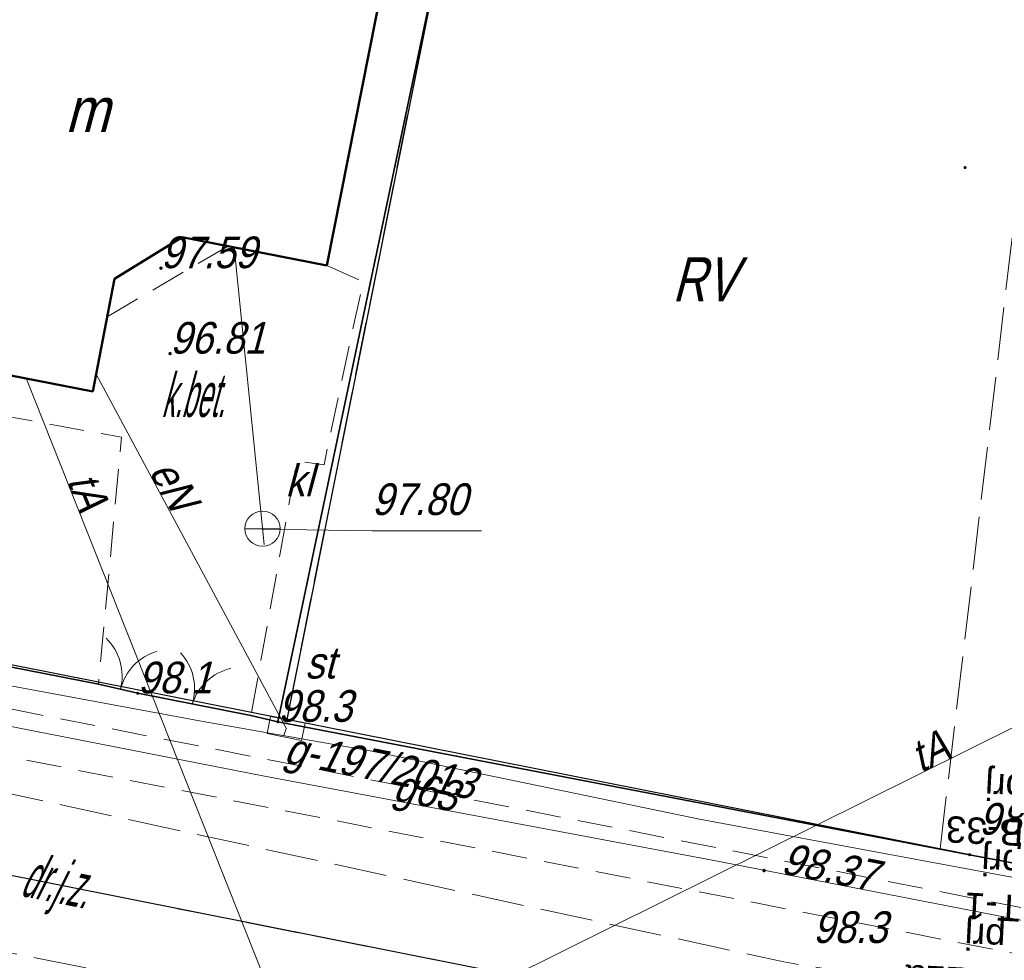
# Model space of a CAD drawing. Extents: x 6530721 to 6531385, y 5978377 to 5979143.
# Tile 32 of 146: x 6530848 to 6530876, y 5978938 to 5978965. Entities that reach past the tile are written whole.
import ezdxf
from ezdxf.enums import TextEntityAlignment as Align

# ---------------------------------------------------------------- set-up
doc = ezdxf.new("R2010")
doc.units = 0
for name, pattern in [('AB_rokocin 2014-08-13 AC2004$0$1.0_0.5', [1.5, 1, -0.5]), ('AB_rokocin 2014-08-13 AC2004$0$1.5_0.5', [2, 1.5, -0.5]), ('AB_rokocin 2014-08-13 AC2004$0$l217_500', [2, 1.5, -0.5]), ('AB_rokocin 2014-08-13 AC2004$0$l219_500', [0]), ('AB_rokocin 2014-08-13 AC2004$0$mz1.0_0.5', [1.5, 1, -0.5])]:
    doc.linetypes.add(name, pattern=pattern)
for name, color, linetype, lineweight in [('AB-wymiarowa', 7, 'Continuous', 30), ('AB_rokocin 2014-08-13 AC2004$0$203-Punkt załamania granicy działki nie stabilizowany', 7, 'Continuous', 18), ('AB_rokocin 2014-08-13 AC2004$0$209-Opis konturu klasyfikacyjnego', 7, 'Continuous', 18), ('AB_rokocin 2014-08-13 AC2004$0$217-Granica konturu klasyfikcyjnego', 7, 'Continuous', 18), ('AB_rokocin 2014-08-13 AC2004$0$219-Linia granicy', 7, 'Continuous', 18), ('AB_rokocin 2014-08-13 AC2004$0$312-Budynek', 7, 'Continuous', 18), ('AB_rokocin 2014-08-13 AC2004$0$312-Numer ewidencyjny budynku-Atr124', 7, 'Continuous', 18), ('AB_rokocin 2014-08-13 AC2004$0$432-Jezdnia', 7, 'Continuous', 18), ('AB_rokocin 2014-08-13 AC2004$0$433-Chodnik', 7, 'Continuous', 18), ('AB_rokocin 2014-08-13 AC2004$0$622-Punkt rzędnej przewodu-SKPOD', 7, 'Continuous', 18), ('AB_rokocin 2014-08-13 AC2004$0$622-Punkt rzędnej przewodu-SKPOD-Atr2', 7, 'Continuous', 18), ('AB_rokocin 2014-08-13 AC2004$0$623-Punkt rzędnej przewodu-SGPOD', 7, 'Continuous', 18), ('AB_rokocin 2014-08-13 AC2004$0$623-Punkt rzędnej przewodu-SGPOD-Atr3', 7, 'Continuous', 18), ('AB_rokocin 2014-08-13 AC2004$0$905-Brama w ogrodzeniu', 7, 'Continuous', 18), ('AB_rokocin 2014-08-13 AC2004$0$chodnik (powierzchnia)', 7, 'Continuous', 18), ('AB_rokocin 2014-08-13 AC2004$0$jezdnia (powierzchnia)', 7, 'Continuous', 18), ('AB_rokocin 2014-08-13 AC2004$0$ogrodzenie trwałe (linia)', 7, 'Continuous', 18), ('AB_rokocin 2014-08-13 AC2004$0$osadnik kanalizacji lokalnej (dół Chambeau) (powierzchnia)-SK - symbol', 7, 'Continuous', 18), ('AB_rokocin 2014-08-13 AC2004$0$osadnik kanalizacji lokalnej (dół Chambeau) (powierzchnia)-SK - symbol-Atr17', 7, 'Continuous', 18), ('AB_rokocin 2014-08-13 AC2004$0$osadnik kanalizacji lokalnej (dół Chambeau) (powierzchnia)-SK - symbol-Atr2', 7, 'Continuous', 18), ('AB_rokocin 2014-08-13 AC2004$0$przewód elektroenergetyczny (linia)-SEPOD', 7, 'Continuous', 18), ('AB_rokocin 2014-08-13 AC2004$0$przewód elektroenergetyczny (linia)-SEPOD-Atr1', 7, 'Continuous', 18), ('AB_rokocin 2014-08-13 AC2004$0$przewód gazowy (linia)-SG', 7, 'Continuous', 18), ('AB_rokocin 2014-08-13 AC2004$0$przewód gazowy (linia)-SG-Atr1', 7, 'Continuous', 18), ('AB_rokocin 2014-08-13 AC2004$0$przewód gazowy - projektowany (linia)-SG', 7, 'Continuous', 18), ('AB_rokocin 2014-08-13 AC2004$0$przewód gazowy - projektowany (linia)-SG-Atr1', 7, 'Continuous', 18), ('AB_rokocin 2014-08-13 AC2004$0$przewód kanalizacyjny (linia)-SK', 7, 'Continuous', 18), ('AB_rokocin 2014-08-13 AC2004$0$przewód kanalizacyjny - projektowany (linia)-SK', 7, 'Continuous', 18), ('AB_rokocin 2014-08-13 AC2004$0$przewód telekomunikacyjny (linia)-STPOD', 7, 'Continuous', 18), ('AB_rokocin 2014-08-13 AC2004$0$przewód telekomunikacyjny (linia)-STPOD-Atr1', 7, 'Continuous', 18), ('AB_rokocin 2014-08-13 AC2004$0$punkt wysokościowy naturalny', 7, 'Continuous', 18), ('AB_rokocin 2014-08-13 AC2004$0$punkt wysokościowy naturalny-Atr2', 7, 'Continuous', 18), ('AB_rokocin 2014-08-13 AC2004$0$szafa sterownicza (punkt)-SE', 7, 'Continuous', 18), ('AB_rokocin 2014-08-13 AC2004$0$szafa sterownicza (punkt)-SE-Atr17', 7, 'Continuous', 18)]:
    doc.layers.add(name, color=color, linetype=linetype, lineweight=lineweight)
for name, color, linetype in [('gaPionowe', 7, 'Continuous'), ('zzz.ga.oz_pion_kontur', 7, 'Continuous'), ('zzz.ga.oz_pion_wypelnienie', 7, 'Continuous'), ('zzz.gaVSDodTekst', 7, 'Continuous'), ('zzz.gaVSDomyslna', 7, 'Continuous'), ('zzz.gaVSNazwa', 7, 'Continuous'), ('zzz.gaVSStan', 7, 'Continuous'), ('zzz.gaVSWielkość', 7, 'Continuous')]:
    doc.layers.add(name, color=color, linetype=linetype)
doc.styles.add('AB_rokocin 2014-08-13 AC2004$0$Standard', font='txt')
doc.styles.add('GA4-ATR-TEXT', font='arial.ttf', dxfattribs={"width": 0.9})
doc.styles.add('GA4-SIGN-TEXT', font='GA_OZ_PION.ttf')
doc.linetypes.add('AB_rokocin 2014-08-13 AC2004$0$902-500', pattern='A,3.75,0,[1,ksztalty.shx,S=0.5,R=0,X=0,Y=0],3.75', length=7.5)

# ---------------------------------------------------------------- blocks, each defined once
blk = doc.blocks.new('z.ga4.B_wyp_0')
at = {"linetype": 'ByBlock', "lineweight": -2}
h = blk.add_hatch(color=0, dxfattribs=at)
h.paths.add_polyline_path([(-400, 400, 1), (400, 400, 1)])
h.paths.add_polyline_path([(320, 400, -1), (-320, 400, -1)], flags=16)
at = {"color": 0, "linetype": 'ByBlock', "lineweight": -2}
blk.add_circle((0, 400), 400, dxfattribs=at)
blk = doc.blocks.new('z.ga4.B_wyp_1')
at = {"layer": 'zzz.ga.oz_pion_wypelnienie'}
blk.add_hatch(color=0, dxfattribs=at).paths.add_polyline_path([(320, 400, 1), (-320, 400, 1)])
blk = doc.blocks.new('B-33-59150501382-vs')
at = {"layer": 'zzz.gaVSDomyslna', "color": 10, "lineweight": 0, "xscale": 0.75, "yscale": 0.75}
blk.add_blockref('z.ga4.B_wyp_0', (0, 0), dxfattribs=at)
at = {"layer": 'zzz.gaVSDomyslna', "color": 7, "lineweight": 0, "true_color": 0xffffff, "xscale": 0.75, "yscale": 0.75}
blk.add_blockref('z.ga4.B_wyp_1', (0, 0), dxfattribs=at)
at = {"layer": 'zzz.gaVSDodTekst', "style": 'GA4-ATR-TEXT', "flags": 1}
blk.add_attdef('AddText', (0, 0), '', height=1, dxfattribs=at)
at = {"layer": 'zzz.gaVSDomyslna', "color": 18, "true_color": 0x000000, "style": 'GA4-SIGN-TEXT'}
blk.add_text('30', height=270, dxfattribs=at).set_placement((0, 165), align=Align.CENTER)
at = {"layer": 'zzz.gaVSDomyslna', "style": 'GA4-ATR-TEXT', "flags": 1}
for tag in ['Width', 'Position', 'Height', 'Route']:
    blk.add_attdef(tag, (0, 0), '', height=1, dxfattribs=at)
at = {"layer": 'zzz.gaVSNazwa', "style": 'GA4-ATR-TEXT'}
blk.add_attdef('Name', (400, 375), '', height=150, dxfattribs=at)
at = {"layer": 'zzz.gaVSStan', "style": 'GA4-ATR-TEXT'}
blk.add_attdef('State', (400, 120), '', height=150, dxfattribs=at)
at = {"layer": 'zzz.gaVSWielkość', "style": 'GA4-ATR-TEXT', "flags": 1}
blk.add_attdef('Size', (0, 0), '', height=1, dxfattribs=at)
blk = doc.blocks.new('z.ga4.gaBgrCorner')
at = {"layer": 'zzz.ga.oz_pion_wypelnienie'}
blk.add_hatch(color=0, dxfattribs=at).paths.add_polyline_path([(0, 1, 0.414214), (-1, 0), (0, 0)])
at = {"layer": 'zzz.ga.oz_pion_kontur', "color": 0}
blk.add_arc((0, 0), 1, 90, 180, dxfattribs=at)
blk = doc.blocks.new('z.ga4.gaBgrFrame')
blk.add_hatch(color=0).paths.add_polyline_path([(0.5, 1), (-0.5, 1), (-0.5, 0), (0.5, 0)])
at = {"color": 0}
blk.add_line((0.5, 1), (-0.5, 1), dxfattribs=at)
blk = doc.blocks.new('T-1-59150600812-vs')
at = {"layer": 'zzz.gaVSDomyslna', "color": 18, "true_color": 0x000000, "const_width": 10}
blk.add_lwpolyline([(0, 5), (271.3, 5, 0.414214), (296.3, 30), (296.3, 220, 0.414214), (271.3, 245), (-271.3, 245, 0.414214), (-296.3, 220), (-296.3, 30, 0.414214), (-271.3, 5), (0, 5)], format="xyb", dxfattribs=at)
at = {"layer": 'zzz.gaVSDomyslna', "color": 50, "lineweight": 0}
for name, p, xscale, yscale in [('z.ga4.gaBgrCorner', (-271.3, 220), 30, 30), ('z.ga4.gaBgrFrame', (0, 125), 542.5604110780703, 125), ('z.ga4.gaBgrFrame', (0, 125), 542.5604110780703, -125)]:
    blk.add_blockref(name, p, dxfattribs=dict(at, xscale=xscale, yscale=yscale))
at = {"layer": 'zzz.gaVSDomyslna', "color": 50, "lineweight": 0, "yscale": 30}
for name, p, xscale, rotation in [('z.ga4.gaBgrCorner', (271.3, 220), 30, 270), ('z.ga4.gaBgrFrame', (-271.3, 125), 190, 90), ('z.ga4.gaBgrFrame', (271.3, 125), 190, 270), ('z.ga4.gaBgrCorner', (-271.3, 30), 30, 90), ('z.ga4.gaBgrCorner', (271.3, 30), 30, 180)]:
    blk.add_blockref(name, p, dxfattribs=dict(at, xscale=xscale, rotation=rotation))
at = {"layer": 'zzz.gaVSDodTekst', "style": 'GA4-ATR-TEXT', "flags": 1}
blk.add_attdef('AddText', (0, 0), '', height=1, dxfattribs=at)
at = {"layer": 'zzz.gaVSDomyslna', "color": 18, "true_color": 0x000000, "style": 'GA4-SIGN-TEXT'}
blk.add_text('20 m', height=132, dxfattribs=at).set_placement((0, 59), align=Align.CENTER)
at = {"layer": 'zzz.gaVSDomyslna', "style": 'GA4-ATR-TEXT', "flags": 1}
for tag in ['Width', 'Position', 'Height', 'Route']:
    blk.add_attdef(tag, (0, 0), '', height=1, dxfattribs=at)
at = {"layer": 'zzz.gaVSNazwa', "style": 'GA4-ATR-TEXT'}
blk.add_attdef('Name', (401.3, 200), '', height=150, dxfattribs=at)
at = {"layer": 'zzz.gaVSStan', "style": 'GA4-ATR-TEXT'}
blk.add_attdef('State', (401.3, -55), '', height=150, dxfattribs=at)
at = {"layer": 'zzz.gaVSWielkość', "style": 'GA4-ATR-TEXT', "flags": 1}
blk.add_attdef('Size', (0, 0), '', height=1, dxfattribs=at)
blk = doc.blocks.new('z.ga4.A_wyp_0')
at = {"color": 0, "linetype": 'Continuous', "lineweight": 0, "const_width": 30}
blk.add_lwpolyline([(356.5, 15), (-356.5, 15, -0.563712), (-391, 72.1), (-33.8, 690.9, -0.563661), (32.9, 692.3), (390.2, 73.5, -0.577186), (356.5, 15)], format="xyb", close=True, dxfattribs=at)
at = {"color": 0, "linetype": 'Continuous', "lineweight": 0}
blk.add_point((0, 725.4), dxfattribs=at)
blk = doc.blocks.new('z.ga4.A_wyp_1')
at = {"layer": 'zzz.ga.oz_pion_wypelnienie', "linetype": 'ByBlock', "lineweight": 0}
h = blk.add_hatch(color=0, dxfattribs=at)
edge = h.paths.add_edge_path()
edge.add_line((0, 30), (-356.5, 30))
edge.add_arc((-356.5, 54), 24, 211.17906, 270, ccw=False)
edge.add_arc((-356.5, 54), 24, 153.00562, 211.17906, ccw=False)
edge.add_line((-377.9, 64.9), (-20, 684.8))
edge.add_arc((-1.5, 674.1), 21.3, 87.60384, 150, ccw=False)
edge.add_arc((-1.8, 668.2), 27.3, 35.9661, 87.60384, ccw=False)
edge.add_line((20.3, 684.2), (378, 64.6))
edge.add_arc((359.5, 53.9), 21.4, -33.53983, 30.00266, ccw=False)
edge.add_arc((354.7, 57.1), 27.1, 272.94187, 326.46017, ccw=False)
edge.add_line((356.1, 30), (0, 30))
at = {"layer": 'zzz.ga.oz_pion_wypelnienie', "color": 0, "linetype": 'ByBlock', "lineweight": 0}
blk.add_lwpolyline([(0, 30), (-356.5, 30, -0.262443), (-377, 41.6, -0.259425), (-377.9, 64.9), (-20, 684.8, -0.279187), (-0.6, 695.4, -0.229204), (20.3, 684.2), (378, 64.6, -0.284586), (377.4, 42.1, -0.237857), (356.1, 30)], format="xyb", close=True, dxfattribs=at)
blk.add_point((0, 725.4), dxfattribs=at)
blk = doc.blocks.new('z.ga4.A-11a_1')
at = {"linetype": 'Continuous', "lineweight": 0}
blk.add_hatch(color=0, dxfattribs=at).paths.add_polyline_path([(315, 135), (225, 135, -0.168192), (85.9, 183.2), (53.9, 207.1, 0.332503), (-53.9, 207.1), (-85.9, 183.2, -0.168192), (-225, 135), (-315, 135), (-315, 90), (315, 90)])
blk = doc.blocks.new('A-11a-59150639148-vs')
at = {"layer": 'zzz.gaVSDomyslna', "color": 10, "lineweight": 0, "xscale": 0.8333333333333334, "yscale": 0.8333333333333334}
blk.add_blockref('z.ga4.A_wyp_0', (0, 0), dxfattribs=at)
at = {"layer": 'zzz.gaVSDomyslna', "color": 50, "lineweight": 0, "xscale": 0.8333333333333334, "yscale": 0.8333333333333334}
blk.add_blockref('z.ga4.A_wyp_1', (0, 0), dxfattribs=at)
at = {"layer": 'zzz.gaVSDomyslna', "color": 18, "lineweight": 0, "true_color": 0x000000, "xscale": 0.8333333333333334, "yscale": 0.8333333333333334}
blk.add_blockref('z.ga4.A-11a_1', (0, 0), dxfattribs=at)
at = {"layer": 'zzz.gaVSDodTekst', "style": 'GA4-ATR-TEXT', "flags": 1}
blk.add_attdef('AddText', (0, 0), '', height=1, dxfattribs=at)
at = {"layer": 'zzz.gaVSDomyslna', "style": 'GA4-ATR-TEXT', "flags": 1}
for tag in ['Width', 'Height', 'Position', 'Route']:
    blk.add_attdef(tag, (0, 0), '', height=1, dxfattribs=at)
at = {"layer": 'zzz.gaVSNazwa', "style": 'GA4-ATR-TEXT'}
blk.add_attdef('Name', (475, 377.259375), '', height=150, dxfattribs=at)
at = {"layer": 'zzz.gaVSStan', "style": 'GA4-ATR-TEXT'}
blk.add_attdef('State', (475, 122.259375), '', height=150, dxfattribs=at)
at = {"layer": 'zzz.gaVSWielkość', "style": 'GA4-ATR-TEXT', "flags": 1}
blk.add_attdef('Size', (0, 0), '', height=1, dxfattribs=at)
blk = doc.blocks.new('AB_rokocin 2014-08-13 AC2004$0$905')
at = {"color": 0, "linetype": 'Continuous', "lineweight": 0}
for centre, start, end in [((-1.5, 0), 0, 60), ((1.5, 0), 120, 180)]:
    blk.add_arc(centre, 1.5, start, end, dxfattribs=at)
blk = doc.blocks.new('AB_rokocin 2014-08-13 AC2004$0$PW01')
at = {"linetype": 'Continuous', "lineweight": 13}
h = blk.add_hatch(color=0, dxfattribs=at)
edge = h.paths.add_edge_path()
edge.add_arc((0, 0), 0.045, 0, 360)
blk = doc.blocks.new('AB_rokocin 2014-08-13 AC2004$0$621')
at = {"linetype": 'Continuous', "lineweight": 0}
h = blk.add_hatch(color=0, dxfattribs=at)
edge = h.paths.add_edge_path()
edge.add_arc((0, 0), 0.05, 0, 360)
blk = doc.blocks.new('AB_rokocin 2014-08-13 AC2004$0$US07')
at = {"color": 0, "linetype": 'Continuous', "lineweight": 13}
for q in [(-0.5, 0), (0.5, 0)]:
    blk.add_line((0, 0), q, dxfattribs=at)
blk.add_circle((0, 0), 0.5, dxfattribs=at)
blk = doc.blocks.new('AB_rokocin 2014-08-13 AC2004$0$US19')
at = {"color": 0, "linetype": 'Continuous', "lineweight": 13}
for p, q in [((-0.5, -0.25), (-0.5, 0.25)), ((-0.5, 0.25), (0.5, 0.25)), ((0.5, -0.25), (0.5, 0.25)), ((-0.5, -0.25), (0.5, -0.25))]:
    blk.add_line(p, q, dxfattribs=at)
blk = doc.blocks.new('AB_rokocin 2014-08-13 AC2004$0$203')
at = {"linetype": 'Continuous', "lineweight": 0}
h = blk.add_hatch(color=0, dxfattribs=at)
edge = h.paths.add_edge_path()
edge.add_arc((0, 0), 0.045, 0, 360)
blk = doc.blocks.new('AB_rokocin 2014-08-13 AC2004')
at = {"layer": 'AB_rokocin 2014-08-13 AC2004$0$217-Granica konturu klasyfikcyjnego', "color": 3, "linetype": 'AB_rokocin 2014-08-13 AC2004$0$l217_500', "lineweight": 18, "flags": 128}
for points in [[(6530855.44, 5978945.29), (6530860.74, 5978971.82)], [(6530855.44, 5978945.29), (6530860.74, 5978971.82)], [(6530874.03, 5978941.61), (6530877.39, 5978970.1)], [(6530781.718, 5978953.945), (6530896.92, 5978931.04)], [(6530781.718, 5978953.945), (6530896.92, 5978931.04)], [(6530835.77, 5978949.18), (6530855.44, 5978945.29)], [(6530835.77, 5978949.18), (6530855.44, 5978945.29)], [(6530855.44, 5978945.29), (6530874.03, 5978941.61)], [(6530874.03, 5978941.61), (6530889.72, 5978938.5)]]:
    blk.add_lwpolyline(points, dxfattribs=at)
at = {"layer": 'AB_rokocin 2014-08-13 AC2004$0$219-Linia granicy', "color": 92, "linetype": 'AB_rokocin 2014-08-13 AC2004$0$l219_500', "lineweight": 30, "flags": 128}
for points in [[(6530860.74, 5978971.82), (6530855.44, 5978945.29)], [(6530860.74, 5978971.82), (6530855.44, 5978945.29)], [(6530896.92, 5978931.04), (6530781.718, 5978953.945)], [(6530896.92, 5978931.04), (6530781.718, 5978953.945)], [(6530855.44, 5978945.29), (6530835.77, 5978949.18)], [(6530855.44, 5978945.29), (6530835.77, 5978949.18)], [(6530889.72, 5978938.5), (6530855.44, 5978945.29)]]:
    blk.add_lwpolyline(points, dxfattribs=at)
at = {"layer": 'AB_rokocin 2014-08-13 AC2004$0$312-Budynek', "color": 250, "linetype": 'Continuous', "lineweight": 50, "flags": 128}
for points in [[(6530858.18, 5978966.29), (6530856.58, 5978958.2)], [(6530852.46, 5978959), (6530850.54, 5978957.82)], [(6530856.58, 5978958.2), (6530852.46, 5978959)], [(6530850.54, 5978957.82), (6530849.92, 5978954.61)], [(6530849.92, 5978954.61), (6530841.31, 5978956.29)]]:
    blk.add_lwpolyline(points, dxfattribs=at)
at = {"layer": 'AB_rokocin 2014-08-13 AC2004$0$chodnik (powierzchnia)', "color": 252, "linetype": 'AB_rokocin 2014-08-13 AC2004$0$mz1.0_0.5', "lineweight": 18, "flags": 128}
for points in [[(6530850.33, 5978956.74), (6530853.75, 5978958.74)], [(6530856.58, 5978958.2), (6530857.61, 5978957.73), (6530856.5, 5978952.53), (6530855.73, 5978952.64), (6530854.42, 5978945.4)], [(6530841.31, 5978956.29), (6530839.92, 5978956.76), (6530839.75, 5978955.32), (6530850.74, 5978953.31), (6530850.08, 5978946.29)]]:
    blk.add_lwpolyline(points, dxfattribs=at)
at = {"layer": 'AB_rokocin 2014-08-13 AC2004$0$jezdnia (powierzchnia)', "color": 252, "linetype": 'AB_rokocin 2014-08-13 AC2004$0$1.5_0.5', "lineweight": 18, "flags": 128}
for points in [[(6530782.067, 5978954.705), (6530788.82, 5978953.31), (6530801.41, 5978951.87), (6530814.78, 5978949.01), (6530840.83, 5978944.64), (6530869.58, 5978938.39), (6530893.95, 5978934.39), (6530893.53, 5978929.35), (6530868.54, 5978934.5)], [(6530840.4, 5978940.07), (6530868.54, 5978934.5)]]:
    blk.add_lwpolyline(points, dxfattribs=at)
at = {"layer": 'AB_rokocin 2014-08-13 AC2004$0$ogrodzenie trwałe (linia)', "color": 252, "linetype": 'AB_rokocin 2014-08-13 AC2004$0$902-500', "lineweight": 35, "flags": 128}
for points in [[(6530855.19, 5978945.22), (6530854.42, 5978945.4), (6530851.2, 5978946.03), (6530850.08, 5978946.29), (6530838.43, 5978948.57), (6530835.47, 5978949.11), (6530836.03, 5978950.99), (6530845.47, 5978998.01), (6530865.06, 5978994.08)], [(6530889.52, 5978938.44), (6530877.95, 5978940.86), (6530874.87, 5978941.44), (6530855.19, 5978945.22), (6530860.73, 5978971.55)]]:
    blk.add_lwpolyline(points, dxfattribs=at)
at = {"layer": 'AB_rokocin 2014-08-13 AC2004$0$osadnik kanalizacji lokalnej (dół Chambeau) (powierzchnia)-SK - symbol-Atr2', "color": 34, "linetype": 'ByBlock', "flags": 128}
blk.add_lwpolyline([(6530854.76, 5978950.7), (6530857.86, 5978950.65), (6530860.977, 5978950.65)], dxfattribs=at)
at = {"layer": 'AB_rokocin 2014-08-13 AC2004$0$przewód elektroenergetyczny (linia)-SEPOD', "color": 1, "linetype": 'Continuous', "lineweight": 18, "flags": 128}
for points in [[(6530900.73, 5978967.56), (6530901.14, 5978967.52), (6530900.37, 5978961.11), (6530899.64, 5978952.13), (6530899.01, 5978945.3), (6530890.02, 5978937.95), (6530876.99, 5978940.63), (6530867.18, 5978942.45), (6530857.81, 5978944.39), (6530853.06, 5978945.23), (6530846.24, 5978946.49), (6530840.56, 5978947.61), (6530833.52, 5978949.16), (6530826.12, 5978950.56), (6530818.83, 5978951.97), (6530815.97, 5978952.55)], [(6530850.02, 5978955.11), (6530855.43, 5978945.02)], [(6530855.36, 5978944.83), (6530855.42, 5978945.03)]]:
    blk.add_lwpolyline(points, dxfattribs=at)
at = {"layer": 'AB_rokocin 2014-08-13 AC2004$0$przewód gazowy (linia)-SG', "color": 40, "linetype": 'Continuous', "lineweight": 18, "flags": 128}
blk.add_lwpolyline([(6530908.69, 5978941.64), (6530897.27, 5978942.29), (6530889.75, 5978936.97), (6530867.5, 5978941.29), (6530854.81, 5978943.67), (6530833.5, 5978947.84), (6530817.69, 5978950.87), (6530815.48, 5978944.28), (6530799.21, 5978947.35), (6530788.64, 5978949.6), (6530780.75, 5978951.24)], dxfattribs=at)
at = {"layer": 'AB_rokocin 2014-08-13 AC2004$0$przewód gazowy - projektowany (linia)-SG', "color": 52, "linetype": 'AB_rokocin 2014-08-13 AC2004$0$1.0_0.5', "lineweight": 18, "flags": 128}
blk.add_lwpolyline([(6530908.79, 5978941.17), (6530896.87, 5978942.43), (6530890.36, 5978937.18), (6530817.89, 5978951.42), (6530815.19, 5978943.35), (6530809.41, 5978944.59), (6530809.62, 5978945.56), (6530780.95, 5978951.48)], dxfattribs=at)
at = {"layer": 'AB_rokocin 2014-08-13 AC2004$0$przewód kanalizacyjny (linia)-SK', "color": 34, "linetype": 'Continuous', "lineweight": 18, "flags": 128}
blk.add_lwpolyline([(6530853.94, 5978958.72), (6530854.8, 5978950.26)], dxfattribs=at)
at = {"layer": 'AB_rokocin 2014-08-13 AC2004$0$przewód kanalizacyjny - projektowany (linia)-SK', "color": 32, "linetype": 'AB_rokocin 2014-08-13 AC2004$0$1.0_0.5', "lineweight": 18, "flags": 128}
blk.add_lwpolyline([(6530786.21, 5978956.22), (6530888.47, 5978936.22), (6530896.21, 5978937.55)], dxfattribs=at)
at = {"layer": 'AB_rokocin 2014-08-13 AC2004$0$przewód telekomunikacyjny (linia)-STPOD', "color": 30, "linetype": 'Continuous', "lineweight": 18, "flags": 128}
for points in [[(6530855.94, 5978935.05), (6530848.04, 5978954.94)], [(6530855.94, 5978935.05), (6530884.99, 5978949.47), (6530885.75, 5978953.21)]]:
    blk.add_lwpolyline(points, dxfattribs=at)
at = {"layer": 'AB_rokocin 2014-08-13 AC2004$0$203-Punkt załamania granicy działki nie stabilizowany', "color": 7, "linetype": 'Continuous', "lineweight": 18, "rotation": 171.887}
blk.add_blockref('AB_rokocin 2014-08-13 AC2004$0$203', (6530855.44, 5978945.29), dxfattribs=at)
at = {"layer": 'AB_rokocin 2014-08-13 AC2004$0$622-Punkt rzędnej przewodu-SKPOD', "color": 32, "linetype": 'Continuous', "lineweight": 18}
for p, rotation in [((6530851.86, 5978958.12), 359.7409999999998), ((6530852.12, 5978955.69), 359.74)]:
    blk.add_blockref('AB_rokocin 2014-08-13 AC2004$0$621', p, dxfattribs=dict(at, rotation=rotation))
at = {"layer": 'AB_rokocin 2014-08-13 AC2004$0$623-Punkt rzędnej przewodu-SGPOD', "color": 52, "linetype": 'Continuous', "lineweight": 18, "rotation": 349.0119999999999}
blk.add_blockref('AB_rokocin 2014-08-13 AC2004$0$621', (6530869.02, 5978940.99), dxfattribs=at)
at = {"layer": 'AB_rokocin 2014-08-13 AC2004$0$905-Brama w ogrodzeniu', "color": 252, "linetype": 'Continuous', "lineweight": 35}
for p, rotation in [((6530850.71, 5978946.15), 345.7419999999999), ((6530852.75, 5978945.72), 342.778)]:
    blk.add_blockref('AB_rokocin 2014-08-13 AC2004$0$905', p, dxfattribs=dict(at, rotation=rotation))
at = {"layer": 'AB_rokocin 2014-08-13 AC2004$0$osadnik kanalizacji lokalnej (dół Chambeau) (powierzchnia)-SK - symbol', "color": 7, "linetype": 'Continuous', "lineweight": 18, "rotation": 0.039}
blk.add_blockref('AB_rokocin 2014-08-13 AC2004$0$US07', (6530854.75, 5978950.71), dxfattribs=at)
at = {"layer": 'AB_rokocin 2014-08-13 AC2004$0$punkt wysokościowy naturalny', "color": 7, "linetype": 'Continuous', "lineweight": 13}
for p in [(6530874.74, 5978960.98), (6530851.2, 5978946.03), (6530855.19, 5978945.22), (6530874.87, 5978941.44)]:
    blk.add_blockref('AB_rokocin 2014-08-13 AC2004$0$PW01', p, dxfattribs=at)
at = {"layer": 'AB_rokocin 2014-08-13 AC2004$0$szafa sterownicza (punkt)-SE', "color": 7, "linetype": 'Continuous', "lineweight": 18, "rotation": 348.645}
blk.add_blockref('AB_rokocin 2014-08-13 AC2004$0$US19', (6530855.42, 5978945.03), dxfattribs=at)
at = {"layer": 'AB_rokocin 2014-08-13 AC2004$0$209-Opis konturu klasyfikacyjnego', "color": 3, "linetype": 'Continuous', "lineweight": 20, "style": 'AB_rokocin 2014-08-13 AC2004$0$Standard', "oblique": 15, "width": 0.785}
blk.add_text('RV', height=1.25, dxfattribs=at).set_placement((6530866.41, 5978957.18))
at = {"layer": 'AB_rokocin 2014-08-13 AC2004$0$312-Numer ewidencyjny budynku-Atr124', "color": 7, "linetype": 'ByBlock', "lineweight": 20, "style": 'AB_rokocin 2014-08-13 AC2004$0$Standard', "oblique": 15, "width": 0.896}
blk.add_text('m', height=1.25, dxfattribs=at).set_placement((6530849.76, 5978962.62), align=Align.MIDDLE_CENTER)
at = {"layer": 'AB_rokocin 2014-08-13 AC2004$0$432-Jezdnia', "color": 7, "linetype": 'Continuous', "lineweight": 20, "style": 'AB_rokocin 2014-08-13 AC2004$0$Standard', "oblique": 15, "width": 0.467}
blk.add_text('dr.j.z.', height=1.25, rotation=348.553, dxfattribs=at).set_placement((6530847.83, 5978940.28))
at = {"layer": 'AB_rokocin 2014-08-13 AC2004$0$433-Chodnik', "color": 252, "linetype": 'Continuous', "lineweight": 20, "style": 'AB_rokocin 2014-08-13 AC2004$0$Standard', "oblique": 15, "width": 0.438}
blk.add_text('k.bet.', height=1.25, dxfattribs=at).set_placement((6530851.87, 5978953.89))
at = {"layer": 'AB_rokocin 2014-08-13 AC2004$0$622-Punkt rzędnej przewodu-SKPOD-Atr2', "color": 32, "linetype": 'ByBlock', "lineweight": 20, "style": 'AB_rokocin 2014-08-13 AC2004$0$Standard', "oblique": 15, "width": 0.9}
for s, p in [('97.59', (6530851.86, 5978958.12)), ('96.81', (6530852.12, 5978955.69))]:
    blk.add_text(s, height=0.9, dxfattribs=at).set_placement(p)
at = {"layer": 'AB_rokocin 2014-08-13 AC2004$0$623-Punkt rzędnej przewodu-SGPOD-Atr3', "color": 52, "linetype": 'ByBlock', "lineweight": 20, "style": 'AB_rokocin 2014-08-13 AC2004$0$Standard', "oblique": 15, "width": 0.9}
blk.add_text('98.37', height=0.9, rotation=349.012, dxfattribs=at).set_placement((6530869.47, 5978940.91))
at = {"layer": 'AB_rokocin 2014-08-13 AC2004$0$osadnik kanalizacji lokalnej (dół Chambeau) (powierzchnia)-SK - symbol-Atr17', "color": 7, "linetype": 'ByBlock', "lineweight": 20, "style": 'AB_rokocin 2014-08-13 AC2004$0$Standard', "oblique": 15, "width": 0.9}
blk.add_text('kl', height=0.9, dxfattribs=at).set_placement((6530855.4, 5978951.63))
at = {"layer": 'AB_rokocin 2014-08-13 AC2004$0$osadnik kanalizacji lokalnej (dół Chambeau) (powierzchnia)-SK - symbol-Atr2', "color": 34, "linetype": 'ByBlock', "lineweight": 20, "style": 'AB_rokocin 2014-08-13 AC2004$0$Standard', "oblique": 15, "width": 0.9}
blk.add_text('97.80', height=0.9, dxfattribs=at).set_placement((6530857.86, 5978951.1))
at = {"layer": 'AB_rokocin 2014-08-13 AC2004$0$przewód elektroenergetyczny (linia)-SEPOD-Atr1', "color": 1, "linetype": 'ByBlock', "lineweight": 20, "style": 'AB_rokocin 2014-08-13 AC2004$0$Standard', "oblique": 15, "width": 0.9}
blk.add_text('eN', height=0.9, rotation=299.197, dxfattribs=at).set_placement((6530851.5, 5978952.35))
at = {"layer": 'AB_rokocin 2014-08-13 AC2004$0$przewód gazowy (linia)-SG-Atr1', "color": 40, "linetype": 'ByBlock', "lineweight": 20, "style": 'AB_rokocin 2014-08-13 AC2004$0$Standard', "oblique": 15, "width": 0.9}
blk.add_text('g63', height=0.9, rotation=349.377, dxfattribs=at).set_placement((6530858.43, 5978942.99))
at = {"layer": 'AB_rokocin 2014-08-13 AC2004$0$przewód gazowy - projektowany (linia)-SG-Atr1', "color": 40, "linetype": 'ByBlock', "lineweight": 20, "style": 'AB_rokocin 2014-08-13 AC2004$0$Standard', "oblique": 15, "width": 0.9}
blk.add_text('g-197/2013', height=0.9, rotation=348.883, dxfattribs=at).set_placement((6530855.33, 5978944.06))
at = {"layer": 'AB_rokocin 2014-08-13 AC2004$0$przewód telekomunikacyjny (linia)-STPOD-Atr1', "color": 30, "linetype": 'ByBlock', "lineweight": 20, "style": 'AB_rokocin 2014-08-13 AC2004$0$Standard', "oblique": 15, "width": 0.9}
for rotation, p in [(292.557, (6530849.17, 5978952.08)), (26.928, (6530873.47, 5978943.75))]:
    blk.add_text('tA', height=0.9, rotation=rotation, dxfattribs=at).set_placement(p)
at = {"layer": 'AB_rokocin 2014-08-13 AC2004$0$punkt wysokościowy naturalny-Atr2', "color": 252, "linetype": 'ByBlock', "lineweight": 20, "style": 'AB_rokocin 2014-08-13 AC2004$0$Standard', "oblique": 15, "width": 0.9}
for s, p in [('98.1', (6530851.2, 5978946.03)), ('98.3', (6530855.19, 5978945.22)), ('98.7', (6530875.13, 5978942.01)), ('98.3', (6530870.41, 5978938.93))]:
    blk.add_text(s, height=0.9, dxfattribs=at).set_placement(p)
at = {"layer": 'AB_rokocin 2014-08-13 AC2004$0$szafa sterownicza (punkt)-SE-Atr17', "color": 7, "linetype": 'ByBlock', "lineweight": 20, "style": 'AB_rokocin 2014-08-13 AC2004$0$Standard', "oblique": 15, "width": 0.9}
blk.add_text('st', height=0.9, dxfattribs=at).set_placement((6530855.96, 5978946.45))

msp = doc.modelspace()

# ---------------------------------------------------------------- block references
at = {"layer": 'AB-wymiarowa'}
msp.add_blockref('AB_rokocin 2014-08-13 AC2004', (0, 0), dxfattribs=at)

# ---------------------------------------------------------------- next in the draw order: block references
at = {"layer": 'gaPionowe', "xscale": 0.005, "yscale": 0.005, "zscale": 0.005}
for name, p, rotation, values in [('B-33-59150501382-vs', (6530878.519, 5978944.195), 176.9855696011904, {'Name': 'B-33', 'State': 'prj'}), ('T-1-59150600812-vs', (6530878.379, 5978941.177), 176.9855696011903, {'Name': 'T-1', 'State': 'prj'}), ('A-11a-59150639148-vs', (6530878.313, 5978939.929), 176.9855696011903, {'Name': 'A-11a', 'State': 'prj'})]:
    msp.add_blockref(name, p, dxfattribs=dict(at, rotation=rotation)).add_auto_attribs(values)

doc.saveas('drawing.dxf')
